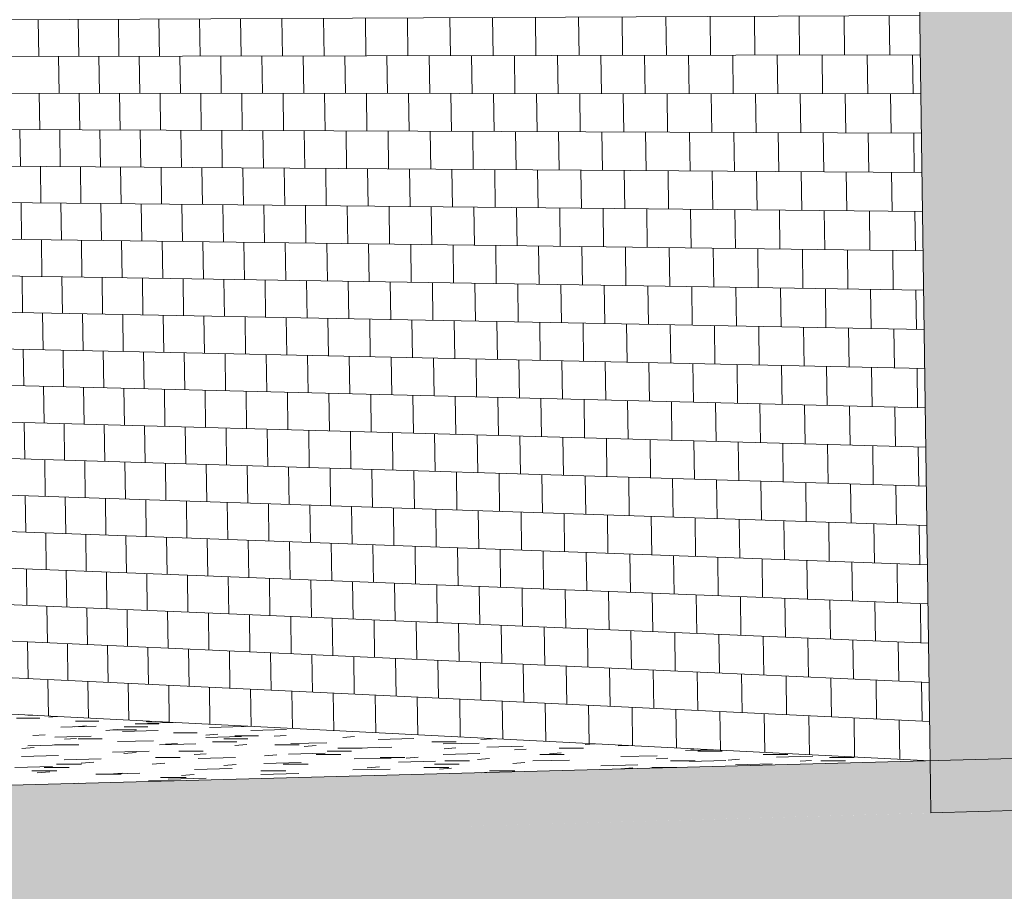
# Model space of a CAD drawing. Header units: metres. Extents: x -29 to 486, y -1 to 6.
# Tile 33 of 165: x 169.3632 to 169.36511, y 0.70197 to 0.70366. Entities that reach past the tile are written whole.
import ezdxf

# ---------------------------------------------------------------- set-up
doc = ezdxf.new("R2010")
doc.units = ezdxf.units.M
for name, color, linetype, lineweight in [('A-FLOR', 192, 'Continuous', 18), ('A-FLOR-PATT', 8, 'Continuous', 50), ('A-WALL', 113, 'Continuous', 18), ('A-WALL-PATT', 111, 'Continuous', 35)]:
    doc.layers.add(name, color=color, linetype=linetype, lineweight=lineweight)

# ---------------------------------------------------------------- blocks, each defined once
blk = doc.blocks.new('FP_68-Vista 3D 4')
at = {"layer": 'A-WALL-PATT', "lineweight": 9}
for p, q in [((12.4971804, 0.7036539), (12.5001097, 0.7036682)), ((12.4984033, 0.7035888), (12.4984022, 0.7036598)), ((12.4984807, 0.7035889), (12.4984797, 0.7036602)), ((12.4985587, 0.7035891), (12.4985576, 0.7036606)), ((12.4986371, 0.7035892), (12.498636, 0.703661)), ((12.498716, 0.7035894), (12.498715, 0.7036614)), ((12.4987955, 0.7035896), (12.4987944, 0.7036617)), ((12.4988755, 0.7035897), (12.4988744, 0.7036621)), ((12.4989559, 0.7035899), (12.4989549, 0.7036625)), ((12.4990369, 0.70359), (12.4990359, 0.7036629)), ((12.4991185, 0.7035902), (12.4991174, 0.7036633)), ((12.4992006, 0.7035903), (12.4991995, 0.7036637)), ((12.4992832, 0.7035905), (12.4992821, 0.7036641)), ((12.4993663, 0.7035907), (12.4993653, 0.7036645)), ((12.49945, 0.7035908), (12.499449, 0.7036649)), ((12.4995343, 0.703591), (12.4995332, 0.7036653)), ((12.4996191, 0.7035912), (12.4996181, 0.7036658)), ((12.4997045, 0.7035913), (12.4997035, 0.7036662)), ((12.4997905, 0.7035915), (12.4997894, 0.7036666)), ((12.4998771, 0.7035917), (12.499876, 0.703667)), ((12.4999642, 0.7035918), (12.4999631, 0.7036674)), ((12.5000519, 0.703592), (12.5000508, 0.7036679)), ((12.4971814, 0.7035864), (12.5001107, 0.7035921)), ((12.498443, 0.7035177), (12.4984419, 0.7035889)), ((12.4985207, 0.7035176), (12.4985196, 0.703589)), ((12.4985989, 0.7035176), (12.4985978, 0.7035892)), ((12.4986776, 0.7035175), (12.4986765, 0.7035893)), ((12.4987568, 0.7035174), (12.4987557, 0.7035895)), ((12.4988365, 0.7035173), (12.4988354, 0.7035896)), ((12.4989167, 0.7035172), (12.4989156, 0.7035898)), ((12.4989974, 0.7035172), (12.4989964, 0.7035899)), ((12.4990787, 0.7035171), (12.4990776, 0.7035901)), ((12.4991605, 0.703517), (12.4991595, 0.7035903)), ((12.4992429, 0.7035169), (12.4992418, 0.7035904)), ((12.4993257, 0.7035168), (12.4993247, 0.7035906)), ((12.4994092, 0.7035168), (12.4994081, 0.7035907)), ((12.4994932, 0.7035167), (12.4994921, 0.7035909)), ((12.4995777, 0.7035166), (12.4995767, 0.7035911)), ((12.4996628, 0.7035165), (12.4996618, 0.7035912)), ((12.4997485, 0.7035164), (12.4997474, 0.7035914)), ((12.4998348, 0.7035164), (12.4998337, 0.7035916)), ((12.4999216, 0.7035163), (12.4999206, 0.7035917)), ((12.5000091, 0.7035162), (12.500008, 0.7035919)), ((12.5000971, 0.7035161), (12.500096, 0.7035921)), ((12.4971824, 0.7035189), (12.5001118, 0.7035161)), ((12.4984054, 0.7034467), (12.4984043, 0.7035177)), ((12.4984828, 0.7034464), (12.4984818, 0.7035177)), ((12.4985608, 0.7034461), (12.4985597, 0.7035176)), ((12.4986392, 0.7034458), (12.4986382, 0.7035175)), ((12.4987181, 0.7034455), (12.4987171, 0.7035174)), ((12.4987976, 0.7034452), (12.4987965, 0.7035174)), ((12.4988776, 0.7034449), (12.4988765, 0.7035173)), ((12.4989581, 0.7034446), (12.498957, 0.7035172)), ((12.4990391, 0.7034442), (12.499038, 0.7035171)), ((12.4991206, 0.7034439), (12.4991195, 0.7035171)), ((12.4992027, 0.7034436), (12.4992016, 0.703517)), ((12.4992853, 0.7034433), (12.4992842, 0.7035169)), ((12.4993685, 0.703443), (12.4993674, 0.7035168)), ((12.4994522, 0.7034426), (12.4994511, 0.7035167)), ((12.4995364, 0.7034423), (12.4995354, 0.7035166)), ((12.4996213, 0.703442), (12.4996202, 0.7035166)), ((12.4997067, 0.7034416), (12.4997056, 0.7035165)), ((12.4997926, 0.7034413), (12.4997916, 0.7035164)), ((12.4998792, 0.703441), (12.4998781, 0.7035163)), ((12.4999663, 0.7034406), (12.4999653, 0.7035162)), ((12.5000541, 0.7034403), (12.500053, 0.7035161)), ((12.4971835, 0.7034515), (12.5001129, 0.7034401)), ((12.4983679, 0.7033759), (12.4983669, 0.7034469)), ((12.4984451, 0.7033754), (12.498444, 0.7034466)), ((12.4985228, 0.7033749), (12.4985217, 0.7034463)), ((12.498601, 0.7033743), (12.4985999, 0.703446)), ((12.4986797, 0.7033738), (12.4986786, 0.7034456)), ((12.4987589, 0.7033733), (12.4987578, 0.7034453)), ((12.4988386, 0.7033727), (12.4988375, 0.703445)), ((12.4989188, 0.7033722), (12.4989177, 0.7034447)), ((12.4989995, 0.7033716), (12.4989985, 0.7034444)), ((12.4990808, 0.7033711), (12.4990798, 0.7034441)), ((12.4991626, 0.7033705), (12.4991616, 0.7034438)), ((12.499245, 0.70337), (12.4992439, 0.7034434)), ((12.4993279, 0.7033694), (12.4993268, 0.7034431)), ((12.4994113, 0.7033688), (12.4994102, 0.7034428)), ((12.4994953, 0.7033682), (12.4994942, 0.7034425)), ((12.4995798, 0.7033677), (12.4995788, 0.7034421)), ((12.499665, 0.7033671), (12.4996639, 0.7034418)), ((12.4997506, 0.7033665), (12.4997496, 0.7034415)), ((12.4998369, 0.7033659), (12.4998358, 0.7034411)), ((12.4999238, 0.7033653), (12.4999227, 0.7034408)), ((12.5000112, 0.7033647), (12.5000101, 0.7034405)), ((12.5000992, 0.7033641), (12.5000981, 0.7034401)), ((12.4971845, 0.703384), (12.5001139, 0.703364)), ((12.4984075, 0.7033046), (12.4984064, 0.7033757)), ((12.4984849, 0.7033039), (12.4984839, 0.7033751)), ((12.4985629, 0.7033031), (12.4985618, 0.7033746)), ((12.4986413, 0.7033024), (12.4986403, 0.7033741)), ((12.4987203, 0.7033016), (12.4987192, 0.7033735)), ((12.4987997, 0.7033008), (12.4987987, 0.703373)), ((12.4988797, 0.7033), (12.4988786, 0.7033725)), ((12.4989602, 0.7032993), (12.4989591, 0.7033719)), ((12.4990412, 0.7032985), (12.4990401, 0.7033714)), ((12.4991227, 0.7032977), (12.4991217, 0.7033708)), ((12.4992048, 0.7032969), (12.4992037, 0.7033702)), ((12.4992874, 0.7032961), (12.4992864, 0.7033697)), ((12.4993706, 0.7032953), (12.4993695, 0.7033691)), ((12.4994543, 0.7032944), (12.4994532, 0.7033685)), ((12.4995386, 0.7032936), (12.4995375, 0.703368)), ((12.4996234, 0.7032928), (12.4996223, 0.7033674)), ((12.4997088, 0.703292), (12.4997077, 0.7033668)), ((12.4997948, 0.7032911), (12.4997937, 0.7033662)), ((12.4998813, 0.7032903), (12.4998803, 0.7033656)), ((12.4999685, 0.7032894), (12.4999674, 0.703365)), ((12.5000562, 0.7032886), (12.5000551, 0.7033644)), ((12.4971855, 0.7033166), (12.500115, 0.703288)), ((12.49837, 0.7032341), (12.498369, 0.703305)), ((12.4984472, 0.7032331), (12.4984462, 0.7033043)), ((12.4985249, 0.7032321), (12.4985238, 0.7033035)), ((12.4986031, 0.7032312), (12.498602, 0.7033028)), ((12.4986818, 0.7032302), (12.4986807, 0.703302)), ((12.498761, 0.7032292), (12.4987599, 0.7033012)), ((12.4988407, 0.7032281), (12.4988396, 0.7033004)), ((12.4989209, 0.7032271), (12.4989199, 0.7032997)), ((12.4990017, 0.7032261), (12.4990006, 0.7032989)), ((12.4990829, 0.7032251), (12.4990819, 0.7032981)), ((12.4991648, 0.703224), (12.4991637, 0.7032973)), ((12.4992471, 0.703223), (12.499246, 0.7032965)), ((12.49933, 0.7032219), (12.4993289, 0.7032957)), ((12.4994134, 0.7032209), (12.4994124, 0.7032949)), ((12.4994974, 0.7032198), (12.4994964, 0.703294)), ((12.499582, 0.7032188), (12.4995809, 0.7032932)), ((12.4996671, 0.7032177), (12.499666, 0.7032924)), ((12.4997528, 0.7032166), (12.4997517, 0.7032915)), ((12.499839, 0.7032155), (12.499838, 0.7032907)), ((12.4999259, 0.7032144), (12.4999248, 0.7032899)), ((12.5000133, 0.7032133), (12.5000123, 0.703289)), ((12.5001014, 0.7032122), (12.5001003, 0.7032882)), ((12.4971866, 0.7032491), (12.5001161, 0.703212)), ((12.4984096, 0.7031626), (12.4984085, 0.7032336)), ((12.498487, 0.7031614), (12.498486, 0.7032326)), ((12.498565, 0.7031602), (12.4985639, 0.7032317)), ((12.4986434, 0.703159), (12.4986424, 0.7032307)), ((12.4987224, 0.7031577), (12.4987213, 0.7032297)), ((12.4988018, 0.7031565), (12.4988008, 0.7032287)), ((12.4988818, 0.7031552), (12.4988807, 0.7032276)), ((12.4989623, 0.703154), (12.4989612, 0.7032266)), ((12.4990433, 0.7031527), (12.4990422, 0.7032256)), ((12.4991248, 0.7031515), (12.4991238, 0.7032246)), ((12.4992069, 0.7031502), (12.4992059, 0.7032235)), ((12.4992895, 0.7031489), (12.4992885, 0.7032225)), ((12.4993727, 0.7031476), (12.4993716, 0.7032214)), ((12.4994564, 0.7031463), (12.4994554, 0.7032204)), ((12.4995407, 0.703145), (12.4995396, 0.7032193)), ((12.4996255, 0.7031436), (12.4996245, 0.7032182)), ((12.4997109, 0.7031423), (12.4997099, 0.7032171)), ((12.4997969, 0.703141), (12.4997958, 0.703216)), ((12.4998835, 0.7031396), (12.4998824, 0.703215)), ((12.4999706, 0.7031383), (12.4999695, 0.7032138)), ((12.5000583, 0.7031369), (12.5000573, 0.7032127)), ((12.4971876, 0.7031816), (12.5001172, 0.703136)), ((12.4983721, 0.7030923), (12.4983711, 0.7031632)), ((12.4984493, 0.7030909), (12.4984483, 0.703162)), ((12.498527, 0.7030894), (12.4985259, 0.7031608)), ((12.4986052, 0.703088), (12.4986041, 0.7031596)), ((12.4986839, 0.7030865), (12.4986828, 0.7031583)), ((12.4987631, 0.7030851), (12.498762, 0.7031571)), ((12.4988428, 0.7030836), (12.4988417, 0.7031559)), ((12.498923, 0.7030821), (12.498922, 0.7031546)), ((12.4990038, 0.7030806), (12.4990027, 0.7031534)), ((12.4990851, 0.7030791), (12.499084, 0.7031521)), ((12.4991669, 0.7030776), (12.4991658, 0.7031508)), ((12.4992492, 0.7030761), (12.4992482, 0.7031495)), ((12.4993321, 0.7030745), (12.4993311, 0.7031482)), ((12.4994156, 0.703073), (12.4994145, 0.7031469)), ((12.4994996, 0.7030714), (12.4994985, 0.7031456)), ((12.4995841, 0.7030699), (12.499583, 0.7031443)), ((12.4996692, 0.7030683), (12.4996682, 0.703143)), ((12.4997549, 0.7030667), (12.4997538, 0.7031416)), ((12.4998412, 0.7030651), (12.4998401, 0.7031403)), ((12.499928, 0.7030635), (12.499927, 0.7031389)), ((12.5000155, 0.7030619), (12.5000144, 0.7031376)), ((12.5001035, 0.7030602), (12.5001024, 0.7031362)), ((12.4971886, 0.7031142), (12.5001182, 0.70306)), ((12.4984117, 0.7030206), (12.4984106, 0.7030916)), ((12.4984891, 0.7030189), (12.4984881, 0.7030901)), ((12.4985671, 0.7030172), (12.498566, 0.7030887)), ((12.4986455, 0.7030156), (12.4986445, 0.7030873)), ((12.4987245, 0.7030139), (12.4987234, 0.7030858)), ((12.4988039, 0.7030122), (12.4988029, 0.7030843)), ((12.4988839, 0.7030104), (12.4988828, 0.7030828)), ((12.4989644, 0.7030087), (12.4989633, 0.7030814)), ((12.4990454, 0.703007), (12.4990444, 0.7030799)), ((12.499127, 0.7030052), (12.4991259, 0.7030783)), ((12.499209, 0.7030035), (12.499208, 0.7030768)), ((12.4992917, 0.7030017), (12.4992906, 0.7030753)), ((12.4993748, 0.7029999), (12.4993738, 0.7030738)), ((12.4994585, 0.7029981), (12.4994575, 0.7030722)), ((12.4995428, 0.7029963), (12.4995418, 0.7030706)), ((12.4996277, 0.7029945), (12.4996266, 0.7030691)), ((12.4997131, 0.7029927), (12.499712, 0.7030675)), ((12.499799, 0.7029908), (12.499798, 0.7030659)), ((12.4971897, 0.7030468), (12.5001193, 0.702984)), ((12.4998856, 0.702989), (12.4998845, 0.7030643)), ((12.4999727, 0.7029871), (12.4999717, 0.7030627)), ((12.5000605, 0.7029852), (12.5000594, 0.7030611)), ((12.4983742, 0.7029505), (12.4983732, 0.7030214)), ((12.4984514, 0.7029486), (12.4984504, 0.7030197)), ((12.4985291, 0.7029467), (12.498528, 0.7030181)), ((12.4986073, 0.7029448), (12.4986062, 0.7030164)), ((12.498686, 0.7029429), (12.4986849, 0.7030147)), ((12.4987652, 0.702941), (12.4987641, 0.703013)), ((12.4988449, 0.702939), (12.4988439, 0.7030113)), ((12.4989251, 0.7029371), (12.4989241, 0.7030096)), ((12.4990059, 0.7029351), (12.4990048, 0.7030079)), ((12.4990872, 0.7029331), (12.4990861, 0.7030061)), ((12.499169, 0.7029311), (12.4991679, 0.7030044)), ((12.4992513, 0.7029291), (12.4992503, 0.7030026)), ((12.4993342, 0.7029271), (12.4993332, 0.7030008)), ((12.4994177, 0.7029251), (12.4994166, 0.702999)), ((12.4995017, 0.702923), (12.4995006, 0.7029972)), ((12.4995862, 0.702921), (12.4995852, 0.7029954)), ((12.4996714, 0.7029189), (12.4996703, 0.7029936)), ((12.499757, 0.7029168), (12.499756, 0.7029918)), ((12.4998433, 0.7029147), (12.4998422, 0.7029899)), ((12.4971907, 0.7029793), (12.5001204, 0.702908)), ((12.4999302, 0.7029126), (12.4999291, 0.7029881)), ((12.5000176, 0.7029105), (12.5000165, 0.7029862)), ((12.5001056, 0.7029083), (12.5001046, 0.7029843)), ((12.4984138, 0.7028786), (12.4984127, 0.7029496)), ((12.4984912, 0.7028764), (12.4984902, 0.7029477)), ((12.4985692, 0.7028743), (12.4985681, 0.7029458)), ((12.4986476, 0.7028722), (12.4986466, 0.7029439)), ((12.4987266, 0.70287), (12.4987255, 0.7029419)), ((12.498806, 0.7028679), (12.498805, 0.70294)), ((12.498886, 0.7028657), (12.498885, 0.7029381)), ((12.4989665, 0.7028635), (12.4989655, 0.7029361)), ((12.4990475, 0.7028613), (12.4990465, 0.7029341)), ((12.4991291, 0.702859), (12.499128, 0.7029321)), ((12.4992112, 0.7028568), (12.4992101, 0.7029301)), ((12.4992938, 0.7028546), (12.4992927, 0.7029281)), ((12.499377, 0.7028523), (12.4993759, 0.7029261)), ((12.4994607, 0.70285), (12.4994596, 0.7029241)), ((12.499545, 0.7028477), (12.4995439, 0.702922)), ((12.4996298, 0.7028454), (12.4996287, 0.70292)), ((12.4997152, 0.7028431), (12.4997141, 0.7029179)), ((12.4998012, 0.7028407), (12.4998001, 0.7029158)), ((12.4998877, 0.7028384), (12.4998867, 0.7029137)), ((12.4971917, 0.7029119), (12.5001214, 0.702832)), ((12.4999749, 0.702836), (12.4999738, 0.7029115)), ((12.5000626, 0.7028336), (12.5000615, 0.7029094)), ((12.4983763, 0.7028087), (12.4983752, 0.7028796)), ((12.4984535, 0.7028064), (12.4984525, 0.7028775)), ((12.4985312, 0.702804), (12.4985302, 0.7028754)), ((12.4986094, 0.7028017), (12.4986083, 0.7028733)), ((12.4986881, 0.7027993), (12.498687, 0.7028711)), ((12.4987673, 0.7027969), (12.4987662, 0.7028689)), ((12.498847, 0.7027945), (12.498846, 0.7028668)), ((12.4989273, 0.7027921), (12.4989262, 0.7028646)), ((12.499008, 0.7027896), (12.499007, 0.7028624)), ((12.4990893, 0.7027872), (12.4990882, 0.7028602)), ((12.4991711, 0.7027847), (12.4991701, 0.7028579)), ((12.4992535, 0.7027822), (12.4992524, 0.7028557)), ((12.4971928, 0.7028444), (12.5001225, 0.702756)), ((12.4993364, 0.7027797), (12.4993353, 0.7028534)), ((12.4994198, 0.7027772), (12.4994187, 0.7028512)), ((12.4995038, 0.7027747), (12.4995027, 0.7028489)), ((12.4995884, 0.7027721), (12.4995873, 0.7028466)), ((12.4996735, 0.7027696), (12.4996724, 0.7028442)), ((12.4997592, 0.702767), (12.4997581, 0.7028419)), ((12.4998454, 0.7027644), (12.4998444, 0.7028395)), ((12.4999323, 0.7027617), (12.4999312, 0.7028372)), ((12.5000197, 0.7027591), (12.5000187, 0.7028348)), ((12.5001078, 0.7027564), (12.5001067, 0.7028324)), ((12.4984159, 0.7027366), (12.4984148, 0.7028076)), ((12.4984933, 0.702734), (12.4984923, 0.7028052)), ((12.4985713, 0.7027314), (12.4985702, 0.7028029)), ((12.4986497, 0.7027288), (12.4986487, 0.7028005)), ((12.4987287, 0.7027262), (12.4987276, 0.7027981)), ((12.4988082, 0.7027236), (12.4988071, 0.7027957)), ((12.4988881, 0.7027209), (12.4988871, 0.7027933)), ((12.4989686, 0.7027183), (12.4989676, 0.7027909)), ((12.4990496, 0.7027156), (12.4990486, 0.7027884)), ((12.4991312, 0.7027129), (12.4991301, 0.702786)), ((12.4992133, 0.7027102), (12.4992122, 0.7027835)), ((12.4992959, 0.7027074), (12.4992948, 0.702781)), ((12.4971938, 0.702777), (12.5001236, 0.70268)), ((12.4993791, 0.7027047), (12.499378, 0.7027785)), ((12.4994628, 0.7027019), (12.4994617, 0.7027759)), ((12.4995471, 0.7026991), (12.499546, 0.7027734)), ((12.4996319, 0.7026963), (12.4996309, 0.7027708)), ((12.4997173, 0.7026935), (12.4997163, 0.7027683)), ((12.4998033, 0.7026906), (12.4998022, 0.7027657)), ((12.4998899, 0.7026878), (12.4998888, 0.7027631)), ((12.499977, 0.7026849), (12.4999759, 0.7027604)), ((12.5000648, 0.702682), (12.5000637, 0.7027578)), ((12.4983784, 0.702667), (12.4983773, 0.7027378)), ((12.4984556, 0.7026642), (12.4984546, 0.7027353)), ((12.4985333, 0.7026614), (12.4985323, 0.7027327)), ((12.4986115, 0.7026586), (12.4986105, 0.7027301)), ((12.4986902, 0.7026557), (12.4986892, 0.7027275)), ((12.4987694, 0.7026529), (12.4987684, 0.7027249)), ((12.4988491, 0.70265), (12.4988481, 0.7027223)), ((12.4971948, 0.7027096), (12.5001246, 0.702604)), ((12.4989294, 0.7026471), (12.4989283, 0.7027196)), ((12.4990101, 0.7026442), (12.4990091, 0.7027169)), ((12.4990914, 0.7026413), (12.4990904, 0.7027142)), ((12.4991732, 0.7026383), (12.4991722, 0.7027115)), ((12.4992556, 0.7026354), (12.4992545, 0.7027088)), ((12.4993385, 0.7026324), (12.4993374, 0.702706)), ((12.4994219, 0.7026294), (12.4994209, 0.7027033)), ((12.4995059, 0.7026263), (12.4995049, 0.7027005)), ((12.4995905, 0.7026233), (12.4995894, 0.7026977)), ((12.4996756, 0.7026202), (12.4996746, 0.7026949)), ((12.4997613, 0.7026171), (12.4997602, 0.702692)), ((12.4998476, 0.702614), (12.4998465, 0.7026892)), ((12.4999344, 0.7026109), (12.4999334, 0.7026863)), ((12.5000219, 0.7026077), (12.5000208, 0.7026834)), ((12.498418, 0.7025946), (12.4984169, 0.7026656)), ((12.5001099, 0.7026046), (12.5001088, 0.7026805)), ((12.4984954, 0.7025916), (12.4984944, 0.7026628)), ((12.4985734, 0.7025885), (12.4985723, 0.70266)), ((12.4986518, 0.7025855), (12.4986508, 0.7026571)), ((12.4987308, 0.7025824), (12.4987297, 0.7026543)), ((12.4988103, 0.7025793), (12.4988092, 0.7026514)), ((12.4988902, 0.7025762), (12.4988892, 0.7026486)), ((12.4989707, 0.7025731), (12.4989697, 0.7026457)), ((12.4971959, 0.7026422), (12.5001257, 0.7025281)), ((12.4990518, 0.7025699), (12.4990507, 0.7026427)), ((12.4991333, 0.7025667), (12.4991323, 0.7026398)), ((12.4992154, 0.7025635), (12.4992143, 0.7026368)), ((12.499298, 0.7025603), (12.499297, 0.7026339)), ((12.4993812, 0.7025571), (12.4993801, 0.7026309)), ((12.4994649, 0.7025538), (12.4994639, 0.7026278)), ((12.4995492, 0.7025505), (12.4995481, 0.7026248)), ((12.499634, 0.7025472), (12.499633, 0.7026218)), ((12.4997195, 0.7025439), (12.4997184, 0.7026187)), ((12.4998054, 0.7025405), (12.4998044, 0.7026156)), ((12.499892, 0.7025372), (12.4998909, 0.7026125)), ((12.4999792, 0.7025338), (12.4999781, 0.7026093)), ((12.4983805, 0.7025252), (12.4983794, 0.7025961)), ((12.4984577, 0.702522), (12.4984567, 0.7025931)), ((12.4985354, 0.7025187), (12.4985344, 0.70259)), ((12.5000669, 0.7025304), (12.5000658, 0.7026062)), ((12.4971969, 0.7025748), (12.5001268, 0.7024521)), ((12.4986136, 0.7025155), (12.4986126, 0.702587)), ((12.4986923, 0.7025122), (12.4986913, 0.7025839)), ((12.4987715, 0.7025088), (12.4987705, 0.7025809)), ((12.4988512, 0.7025055), (12.4988502, 0.7025777)), ((12.4989315, 0.7025021), (12.4989304, 0.7025746)), ((12.4990122, 0.7024988), (12.4990112, 0.7025715)), ((12.4990935, 0.7024954), (12.4990925, 0.7025683)), ((12.4991753, 0.7024919), (12.4991743, 0.7025651)), ((12.4992577, 0.7024885), (12.4992566, 0.7025619)), ((12.4993406, 0.702485), (12.4993395, 0.7025587)), ((12.4994241, 0.7024815), (12.499423, 0.7025554)), ((12.4995081, 0.702478), (12.499507, 0.7025522)), ((12.4995926, 0.7024745), (12.4995916, 0.7025489)), ((12.4996777, 0.7024709), (12.4996767, 0.7025456)), ((12.4997634, 0.7024673), (12.4997624, 0.7025422)), ((12.4998497, 0.7024637), (12.4998486, 0.7025389)), ((12.4999366, 0.7024601), (12.4999355, 0.7025355)), ((12.500024, 0.7024564), (12.5000229, 0.7025321)), ((12.4984201, 0.7024526), (12.498419, 0.7025236)), ((12.4984975, 0.7024491), (12.4984965, 0.7025204)), ((12.4985755, 0.7024457), (12.4985744, 0.7025171)), ((12.498654, 0.7024421), (12.4986529, 0.7025138)), ((12.5001121, 0.7024527), (12.500111, 0.7025286)), ((12.4971979, 0.7025073), (12.5001279, 0.7023761)), ((12.4987329, 0.7024386), (12.4987319, 0.7025105)), ((12.4988124, 0.702435), (12.4988113, 0.7025072)), ((12.4988924, 0.7024315), (12.4988913, 0.7025038)), ((12.4989729, 0.7024279), (12.4989718, 0.7025005)), ((12.4990539, 0.7024242), (12.4990528, 0.7024971)), ((12.4991354, 0.7024206), (12.4991344, 0.7024936)), ((12.4992175, 0.7024169), (12.4992165, 0.7024902)), ((12.4993001, 0.7024132), (12.4992991, 0.7024868)), ((12.4993833, 0.7024095), (12.4993823, 0.7024833)), ((12.4994671, 0.7024057), (12.499466, 0.7024798)), ((12.4995513, 0.702402), (12.4995503, 0.7024762)), ((12.4996362, 0.7023982), (12.4996351, 0.7024727)), ((12.4997216, 0.7023943), (12.4997205, 0.7024691)), ((12.4998076, 0.7023905), (12.4998065, 0.7024655)), ((12.4998941, 0.7023866), (12.4998931, 0.7024619)), ((12.4999813, 0.7023827), (12.4999802, 0.7024582)), ((12.500069, 0.7023788), (12.500068, 0.7024546)), ((12.4971989, 0.7024399), (12.5001289, 0.7023002)), ((12.4983826, 0.7023835), (12.4983815, 0.7024543)), ((12.4984598, 0.7023798), (12.4984588, 0.7024509)), ((12.4985375, 0.7023761), (12.4985365, 0.7024474)), ((12.4986157, 0.7023724), (12.4986147, 0.7024439)), ((12.4986944, 0.7023686), (12.4986934, 0.7024404)), ((12.4987736, 0.7023648), (12.4987726, 0.7024368)), ((12.4988534, 0.702361), (12.4988523, 0.7024333)), ((12.4989336, 0.7023572), (12.4989325, 0.7024297)), ((12.4990144, 0.7023533), (12.4990133, 0.7024261)), ((12.4990956, 0.7023495), (12.4990946, 0.7024224)), ((12.4991775, 0.7023456), (12.4991764, 0.7024187)), ((12.4992598, 0.7023416), (12.4992588, 0.7024151)), ((12.4993427, 0.7023377), (12.4993417, 0.7024113)), ((12.4994262, 0.7023337), (12.4994251, 0.7024076)), ((12.4995102, 0.7023297), (12.4995091, 0.7024038)), ((12.4995947, 0.7023257), (12.4995937, 0.7024001)), ((12.4984222, 0.7023107), (12.4984211, 0.7023816)), ((12.4996799, 0.7023216), (12.4996788, 0.7023963)), ((12.4997656, 0.7023175), (12.4997645, 0.7023924)), ((12.4998518, 0.7023134), (12.4998508, 0.7023885)), ((12.4999387, 0.7023093), (12.4999376, 0.7023847)), ((12.5000262, 0.7023051), (12.5000251, 0.7023807)), ((12.4984996, 0.7023067), (12.4984986, 0.7023779)), ((12.4985776, 0.7023028), (12.4985766, 0.7023742)), ((12.4986561, 0.7022988), (12.498655, 0.7023705)), ((12.498735, 0.7022948), (12.498734, 0.7023667)), ((12.4988145, 0.7022908), (12.4988134, 0.7023629)), ((12.4988945, 0.7022868), (12.4988934, 0.7023591)), ((12.5001142, 0.7023009), (12.5001131, 0.7023768)), ((12.498975, 0.7022827), (12.4989739, 0.7023553)), ((12.499056, 0.7022786), (12.4990549, 0.7023514)), ((12.4991375, 0.7022745), (12.4991365, 0.7023475)), ((12.4992196, 0.7022703), (12.4992186, 0.7023436)), ((12.4993023, 0.7022661), (12.4993012, 0.7023397)), ((12.4993854, 0.7022619), (12.4993844, 0.7023357)), ((12.4994692, 0.7022577), (12.4994681, 0.7023317)), ((12.4995535, 0.7022534), (12.4995524, 0.7023277)), ((12.4996383, 0.7022491), (12.4996372, 0.7023236)), ((12.4997237, 0.7022448), (12.4997227, 0.7023196)), ((12.4998097, 0.7022404), (12.4998086, 0.7023155)), ((12.4998963, 0.7022361), (12.4998952, 0.7023113)), ((12.4999834, 0.7022317), (12.4999824, 0.7023072)), ((12.5000712, 0.7022272), (12.5000701, 0.702303))]:
    blk.add_line(p, q, dxfattribs=at)
blk = doc.blocks.new('FP_75-Vista 3D 4')
at = {"layer": 'A-FLOR-PATT', "lineweight": 9}
for p, q in [((12.4983602, 0.7023067), (12.4984052, 0.7023067)), ((12.4983825, 0.7023122), (12.4983921, 0.7023122)), ((12.4984229, 0.7023087), (12.4984393, 0.7023098)), ((12.4985148, 0.7022912), (12.4984461, 0.7022895)), ((12.4984728, 0.70229), (12.4984959, 0.7022917)), ((12.4984747, 0.7023011), (12.49852, 0.7023011)), ((12.4985334, 0.702283), (12.4985565, 0.7022846)), ((12.4985466, 0.7022842), (12.4985925, 0.7022842)), ((12.4985686, 0.7022899), (12.4986143, 0.7022899)), ((12.4985903, 0.7022955), (12.4986358, 0.7022955)), ((12.4986116, 0.7022998), (12.4986222, 0.7023005)), ((12.4986639, 0.7022984), (12.4986141, 0.7022973)), ((12.4988021, 0.7022904), (12.4987338, 0.7022888)), ((12.498803, 0.7022908), (12.4988079, 0.7022911)), ((12.498883, 0.7022847), (12.4988144, 0.7022831)), ((12.4983921, 0.702273), (12.4984156, 0.7022746)), ((12.4985046, 0.7022718), (12.4984348, 0.7022701)), ((12.4984531, 0.7022657), (12.4984766, 0.7022674)), ((12.4984796, 0.7022667), (12.4985261, 0.7022667)), ((12.4986344, 0.7022826), (12.4985653, 0.702281)), ((12.4986642, 0.7022784), (12.4987103, 0.7022784)), ((12.4987269, 0.7022737), (12.4987499, 0.7022754)), ((12.4987963, 0.702271), (12.4987269, 0.7022693)), ((12.4987615, 0.7022667), (12.498808, 0.7022667)), ((12.4987828, 0.7022726), (12.4988291, 0.7022726)), ((12.4988595, 0.7022716), (12.4988823, 0.7022733)), ((12.4989925, 0.7022695), (12.4990152, 0.7022711)), ((12.4991301, 0.7022673), (12.4990609, 0.7022656)), ((12.4992599, 0.7022652), (12.4992824, 0.7022668)), ((12.4983705, 0.702248), (12.4983945, 0.7022497)), ((12.4984533, 0.7022548), (12.4983825, 0.7022531)), ((12.4984338, 0.7022548), (12.4984808, 0.7022548)), ((12.4986259, 0.7022629), (12.4985558, 0.7022613)), ((12.4987077, 0.702257), (12.4986374, 0.7022553)), ((12.4986486, 0.7022562), (12.4986721, 0.7022579)), ((12.4987401, 0.7022608), (12.4987868, 0.7022608)), ((12.4987829, 0.702254), (12.4988062, 0.7022557)), ((12.4988607, 0.7022548), (12.4989076, 0.7022548)), ((12.4989613, 0.7022592), (12.4988914, 0.7022575)), ((12.4989176, 0.7022518), (12.4989408, 0.7022535)), ((12.4989824, 0.7022488), (12.4990296, 0.7022488)), ((12.499087, 0.7022502), (12.4990168, 0.7022484)), ((12.4991649, 0.7022608), (12.4992117, 0.7022608)), ((12.4992562, 0.7022584), (12.4991867, 0.7022567)), ((12.4991885, 0.7022474), (12.4992114, 0.7022491)), ((12.4993413, 0.7022524), (12.4992715, 0.7022507)), ((12.4993247, 0.7022452), (12.4993474, 0.7022469)), ((12.4994113, 0.7022488), (12.4994585, 0.7022488)), ((12.4994615, 0.7022556), (12.4994806, 0.7022571)), ((12.4995516, 0.7022535), (12.4995254, 0.7022529)), ((12.4997149, 0.7022452), (12.4996558, 0.7022438)), ((12.4996662, 0.702246), (12.4996796, 0.702247)), ((12.4984417, 0.7022343), (12.4983698, 0.7022325)), ((12.4985245, 0.702228), (12.4984523, 0.7022262)), ((12.4986171, 0.7022427), (12.4985459, 0.7022409)), ((12.4985682, 0.7022382), (12.4985921, 0.70224)), ((12.4986297, 0.7022303), (12.4986775, 0.7022303)), ((12.4986745, 0.7022427), (12.4987219, 0.7022427)), ((12.4987042, 0.702236), (12.4987279, 0.7022377)), ((12.4987841, 0.7022303), (12.4987124, 0.7022285)), ((12.4988407, 0.7022337), (12.4988643, 0.7022355)), ((12.4989578, 0.7022388), (12.4988868, 0.702237)), ((12.4989408, 0.7022365), (12.4989884, 0.7022365)), ((12.4989617, 0.7022427), (12.4990091, 0.7022427)), ((12.4990856, 0.7022295), (12.4990142, 0.7022277)), ((12.4990647, 0.7022303), (12.4991125, 0.7022303)), ((12.4991151, 0.7022291), (12.4991384, 0.7022309)), ((12.4992575, 0.702238), (12.4991868, 0.7022362)), ((12.4992531, 0.7022268), (12.4992762, 0.7022286)), ((12.4994312, 0.7022255), (12.4993601, 0.7022237)), ((12.4993737, 0.7022365), (12.4994213, 0.7022365)), ((12.4993924, 0.7022376), (12.4994152, 0.7022394)), ((12.4996014, 0.702234), (12.499531, 0.7022323)), ((12.4995995, 0.7022277), (12.4996221, 0.7022295)), ((12.4996798, 0.7022427), (12.4997272, 0.7022427)), ((12.4997384, 0.7022254), (12.4997609, 0.7022272)), ((12.4998066, 0.7022365), (12.4998543, 0.7022365)), ((12.4999025, 0.7022332), (12.4998325, 0.7022314)), ((12.4999346, 0.7022303), (12.4999825, 0.7022303)), ((12.4984298, 0.702213), (12.4983567, 0.7022112)), ((12.4984138, 0.7022113), (12.4984624, 0.7022113)), ((12.4984377, 0.7022177), (12.498486, 0.7022177)), ((12.4984854, 0.7022197), (12.4985098, 0.7022215)), ((12.4986233, 0.7022174), (12.4986474, 0.7022192)), ((12.4987777, 0.702209), (12.4987048, 0.7022071)), ((12.4987616, 0.702215), (12.4987856, 0.7022169)), ((12.4989114, 0.7022209), (12.4988394, 0.7022191)), ((12.4988768, 0.7022177), (12.4989251, 0.7022177)), ((12.4990841, 0.7022081), (12.4990116, 0.7022063)), ((12.4990396, 0.7022103), (12.4990634, 0.7022122)), ((12.4991718, 0.7022232), (12.4991002, 0.7022214)), ((12.4991493, 0.7022113), (12.4991978, 0.7022113)), ((12.4991696, 0.7022177), (12.4992179, 0.7022177)), ((12.4991794, 0.702208), (12.499203, 0.7022098)), ((12.4991897, 0.7022241), (12.4992378, 0.7022241)), ((12.4993214, 0.7022191), (12.4993446, 0.7022209)), ((12.4995636, 0.702216), (12.4994922, 0.7022142)), ((12.4995308, 0.7022088), (12.4995539, 0.7022107)), ((12.4995906, 0.7022113), (12.4996391, 0.7022113)), ((12.4996268, 0.7022241), (12.4996749, 0.7022241)), ((12.4997342, 0.7022247), (12.4996635, 0.7022229)), ((12.4998238, 0.7022183), (12.4997528, 0.7022165)), ((12.4998778, 0.7022231), (12.4999002, 0.7022249)), ((12.4999182, 0.7022241), (12.4999662, 0.7022241)), ((12.4983897, 0.7022049), (12.4984385, 0.7022049)), ((12.4984003, 0.7022006), (12.4984251, 0.7022025)), ((12.498514, 0.7021984), (12.498563, 0.7021984)), ((12.4985988, 0.7022001), (12.4985252, 0.7021983)), ((12.49854, 0.7021982), (12.4985646, 0.7022001)), ((12.4986394, 0.7021918), (12.4986886, 0.7021918)), ((12.4987277, 0.7021903), (12.4986537, 0.7021884)), ((12.4986801, 0.7021958), (12.4987046, 0.7021977)), ((12.4988332, 0.7022049), (12.4988819, 0.7022049)), ((12.4989071, 0.7021992), (12.4988338, 0.7021974)), ((12.4992612, 0.702201), (12.4992719, 0.7022019)), ((12.4992766, 0.7022049), (12.4993253, 0.7022049)), ((12.4984721, 0.7021799), (12.4984794, 0.7021805)), ((12.498616, 0.7021852), (12.4986655, 0.7021852))]:
    blk.add_line(p, q, dxfattribs=at)

msp = doc.modelspace()

# ---------------------------------------------------------------- hatches: boundary and pattern name
at = {"layer": 'A-FLOR'}
for points in [[(169.3587498, 0.7013053), (169.3675929, 0.7021186), (169.3681171, 0.7021443), (169.3687443, 0.7021722), (169.3694376, 0.7022002), (169.370044, 0.7022226), (169.3703987, 0.7022352), (169.3697692, 0.7022613), (169.3626725, 0.7020571), (169.360566, 0.7021897), (169.3604581, 0.7021987), (169.3603689, 0.7022081), (169.3602981, 0.7022177), (169.3602454, 0.7022277), (169.3602106, 0.7022384), (169.3601951, 0.7022475), (169.3601682, 0.7023394), (169.3601683, 0.7023491), (169.3601851, 0.702359), (169.3602183, 0.702369), (169.3602673, 0.7023791), (169.3603316, 0.7023893), (169.3604108, 0.7023996), (169.3605044, 0.70241), (169.3606118, 0.7024205), (169.3608661, 0.7024415), (169.3612433, 0.702468), (169.3616265, 0.702492), (169.3619249, 0.7025103), (169.3618722, 0.7026984), (169.3583867, 0.7025577), (169.3586488, 0.7016538)], [(169.3649643, 0.702123), (169.3697692, 0.7022614), (169.3697692, 0.7023516), (169.3655674, 0.7022404), (169.3649629, 0.7022242), (169.3649643, 0.7021231)], [(169.3626749, 0.702057), (169.3626749, 0.7020571), (169.3649643, 0.7021231), (169.3649629, 0.7022242), (169.3626725, 0.702163), (169.3626741, 0.702057)]]:
    msp.add_hatch(color=256, dxfattribs=at).paths.add_polyline_path(points, flags=0)
at = {"layer": 'A-WALL'}
msp.add_hatch(color=256, dxfattribs=at).paths.add_polyline_path([(169.3649629, 0.7022242), (169.3651808, 0.7022301), (169.3651406, 0.7051069), (169.3649222, 0.7051138), (169.364962, 0.7022857)], flags=0)

# ---------------------------------------------------------------- linework, layer by layer
at = {"layer": 'A-FLOR', "lineweight": 9}
for p, q in [((169.3626725, 0.702163), (169.3697395, 0.7023519)), ((169.3697703, 0.7022613), (169.3649643, 0.702123)), ((169.3649629, 0.7022242), (169.3649643, 0.702123))]:
    msp.add_line(p, q, dxfattribs=at)
at = {"layer": 'A-WALL', "lineweight": 9}
for p, q in [((169.3649629, 0.7022242), (169.3649222, 0.7051138)), ((169.3619866, 0.7023749), (169.3649629, 0.7022242))]:
    msp.add_line(p, q, dxfattribs=at)

# ---------------------------------------------------------------- block references
at = {"layer": 'A-FLOR', "lineweight": 9}
msp.add_blockref('FP_75-Vista 3D 4', (156.8648329, 0), dxfattribs=at)
at = {"layer": 'A-WALL', "lineweight": 9}
msp.add_blockref('FP_68-Vista 3D 4', (156.8648329, 0), dxfattribs=at)

doc.saveas('drawing.dxf')
